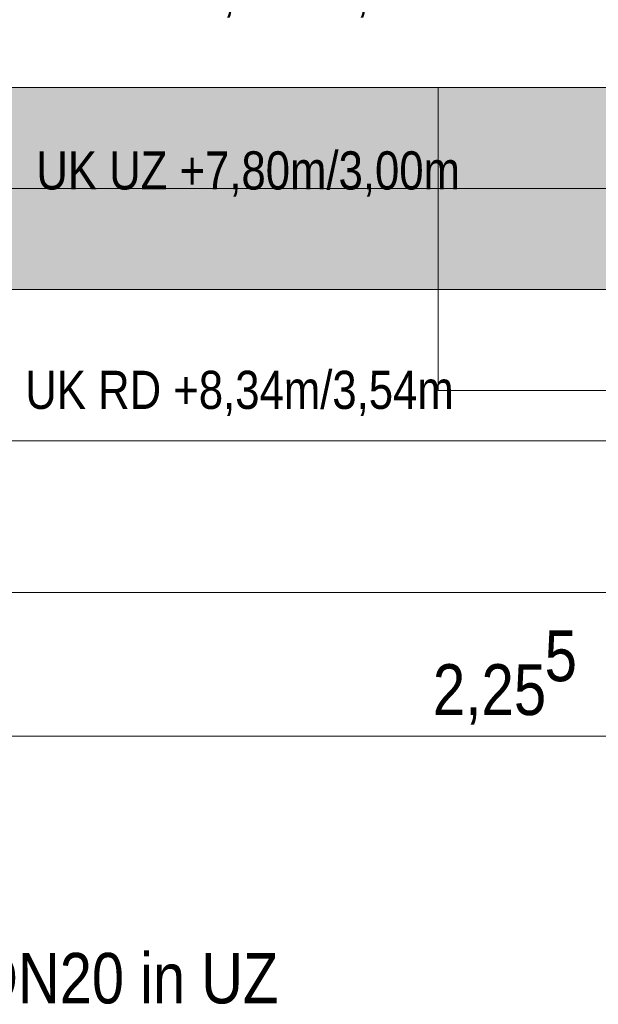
# Model space of a CAD drawing. Extents: x -1920 to 300, y 62 to 656.
# Tile 36 of 60: x -1812 to -1801, y 307 to 326. Entities that reach past the tile are written whole.
import ezdxf
from ezdxf.lldxf.tags import DXFTag

# ---------------------------------------------------------------- set-up
doc = ezdxf.new("R2010")
doc.units = 0
doc.layers.get('0').update_dxf_attribs({"lineweight": 35})
for name, color, linetype, lineweight, true_color in [('00_Beschriftung UZ', 3, 'Continuous', 13, 0x00ff00), ('30 -35 Decken- 1 Konstruktion-Träger- Stahlbeton', 7, 'grob-A06G9HJG8I', 13, 0x33aa00), ('60- 61 allgemeine Ausstattung- 1 Möbel', 7, 'Continuous', 9, 0x00cccc), ('70 -76 Bemaßung- 2 Allgemein', 9, 'Continuous', 5, 0x808080)]:
    doc.layers.add(name, color=color, linetype=linetype, lineweight=lineweight, true_color=true_color)
doc.layers.add('70 -71 Achsen- 1 Gebäudeachsen', color=7, linetype='STRICHPUNKT2-A06G9HJF8I', lineweight=18)
doc.layers.add('Detailelementbeschriftung', color=7, linetype='Continuous', lineweight=9)
doc.layers.add('iwb_Schraffur_Unterzug', color=7, linetype='Continuous', lineweight=5, true_color=0xffffcc, plot=False)
doc.styles.get("Standard").update_dxf_attribs({"font": 'ARIALN.TTF'})
tags = doc.linetypes.add('grob-A06G9HJG8I', pattern=[14, 3, -8, 3]).pattern_tags.tags
tags[8:9] = [DXFTag(74, 4), DXFTag(75, 0), DXFTag(340, '0'), DXFTag(46, 0.0), DXFTag(50, 0.0), DXFTag(44, 0.0), DXFTag(45, 0.0)]
tags[6:7] = [DXFTag(74, 4), DXFTag(75, 0), DXFTag(340, '0'), DXFTag(46, 0.0), DXFTag(50, 0.0), DXFTag(44, 0.0), DXFTag(45, 0.0)]
tags[4:5] = [DXFTag(74, 4), DXFTag(75, 0), DXFTag(340, '0'), DXFTag(46, 0.0), DXFTag(50, 0.0), DXFTag(44, 0.0), DXFTag(45, 0.0)]
tags = doc.linetypes.add('STRICHPUNKT2-A06G9HJF8I', pattern=[12.7, 6.35, -3.175, 0, -3.175]).pattern_tags.tags
tags[10:11] = [DXFTag(74, 4), DXFTag(75, 0), DXFTag(340, '0'), DXFTag(46, 0.0), DXFTag(50, 0.0), DXFTag(44, 0.0), DXFTag(45, 0.0)]
tags[8:9] = [DXFTag(74, 4), DXFTag(75, 0), DXFTag(340, '0'), DXFTag(46, 0.0), DXFTag(50, 0.0), DXFTag(44, 0.0), DXFTag(45, 0.0)]
tags[6:7] = [DXFTag(74, 4), DXFTag(75, 0), DXFTag(340, '0'), DXFTag(46, 0.0), DXFTag(50, 0.0), DXFTag(44, 0.0), DXFTag(45, 0.0)]
tags[4:5] = [DXFTag(74, 4), DXFTag(75, 0), DXFTag(340, '0'), DXFTag(46, 0.0), DXFTag(50, 0.0), DXFTag(44, 0.0), DXFTag(45, 0.0)]

# ---------------------------------------------------------------- blocks, each defined once
blk = doc.blocks.new('Referenz-A06G9HJH8I', base_point=(-1905.787, 86.892))
at = {"layer": '30 -35 Decken- 1 Konstruktion-Träger- Stahlbeton', "color": 0}
for p, q in [((-1813.831, 325.142), (-1665.831, 325.142)), ((-1813.831, 321.142), (-1665.831, 321.142))]:
    blk.add_line(p, q, dxfattribs=at)
at = {"layer": '60- 61 allgemeine Ausstattung- 1 Möbel', "color": 0, "linetype": 'Continuous', "ltscale": 0.13}
for p, q in [((-1764.364, 325.142), (-1803.831, 325.142)), ((-1803.831, 325.142), (-1803.831, 319.142)), ((-1803.831, 319.142), (-1758.831, 319.142))]:
    blk.add_line(p, q, dxfattribs=at)
at = {"layer": '70 -71 Achsen- 1 Gebäudeachsen', "color": 0, "linetype": 'STRICHPUNKT2-A06G9HJF8I', "ltscale": 0.18}
blk.add_line((-1858.301, 323.142), (-23.361, 323.142), dxfattribs=at)
at = {"layer": '70 -76 Bemaßung- 2 Allgemein', "color": 0, "linetype": 'Continuous', "ltscale": 0.13}
for p, q in [((-1742.361, 318.142), (-1813.3, 318.142)), ((-1740.861, 315.142), (-1813.3, 315.142)), ((-1791.811, 312.293), (-1813.3, 312.293))]:
    blk.add_line(p, q, dxfattribs=at)
at = {"layer": '00_Beschriftung UZ', "color": 0, "linetype": 'Continuous', "ltscale": 0.13, "char_height": 0.75516, "attachment_point": 1}
for s, insert in [('{\\fArial Narrow;UK RD +8,42m/3,62m}', (-1812.008, 327.418)), ('{\\fArial Narrow;UK UZ +7,80m/3,00m}', (-1811.789, 323.875)), ('{\\fArial Narrow;UK RD +8,34m/3,54m}', (-1812.008, 319.53))]:
    blk.add_mtext(s, dxfattribs=dict(at, insert=insert))
at = {"layer": '70 -76 Bemaßung- 2 Allgemein', "color": 0, "linetype": 'Continuous', "ltscale": 0.13, "char_height": 1.00689, "attachment_point": 1}
for s, insert in [('{\\fArial Narrow;5}', (-1801.723, 314.39)), ('{\\fArial Narrow;2,25}', (-1803.936, 313.719))]:
    blk.add_mtext(s, dxfattribs=dict(at, insert=insert))
blk = doc.blocks.new('Referenz-A06G9HJJ8I', base_point=(-1817.831, 154.592))
at = {"layer": 'iwb_Schraffur_Unterzug', "linetype": 'Continuous', "ltscale": 0.13}
blk.add_hatch(color=256, dxfattribs=at).paths.add_polyline_path([(-1813.831, 323.142), (-1813.831, 325.142), (-1665.831, 325.142), (-1665.831, 321.142), (-1813.831, 321.142)])
blk = doc.blocks.new('Einzeiliger Text-A06G9IDB8I', base_point=(-1812.98, 307.002))
at = {"color": 0, "lineweight": -2, "insert": (-1812.98, 308.002), "char_height": 1, "attachment_point": 1}
blk.add_mtext('{\\fArial Narrow;DN20 in UZ}', dxfattribs=at)

msp = doc.modelspace()

# ---------------------------------------------------------------- block references
at = {"color": 8, "lineweight": 25, "ltscale": 0.25, "true_color": 0x808080}
for name, p in [('Referenz-A06G9HJH8I', (-1905.787, 86.892)), ('Referenz-A06G9HJJ8I', (-1817.831, 154.592))]:
    msp.add_blockref(name, p, dxfattribs=at)
at = {"layer": 'Detailelementbeschriftung', "ltscale": 0.13}
msp.add_blockref('Einzeiliger Text-A06G9IDB8I', (-1812.98, 307.002), dxfattribs=at)

doc.saveas('drawing.dxf')
